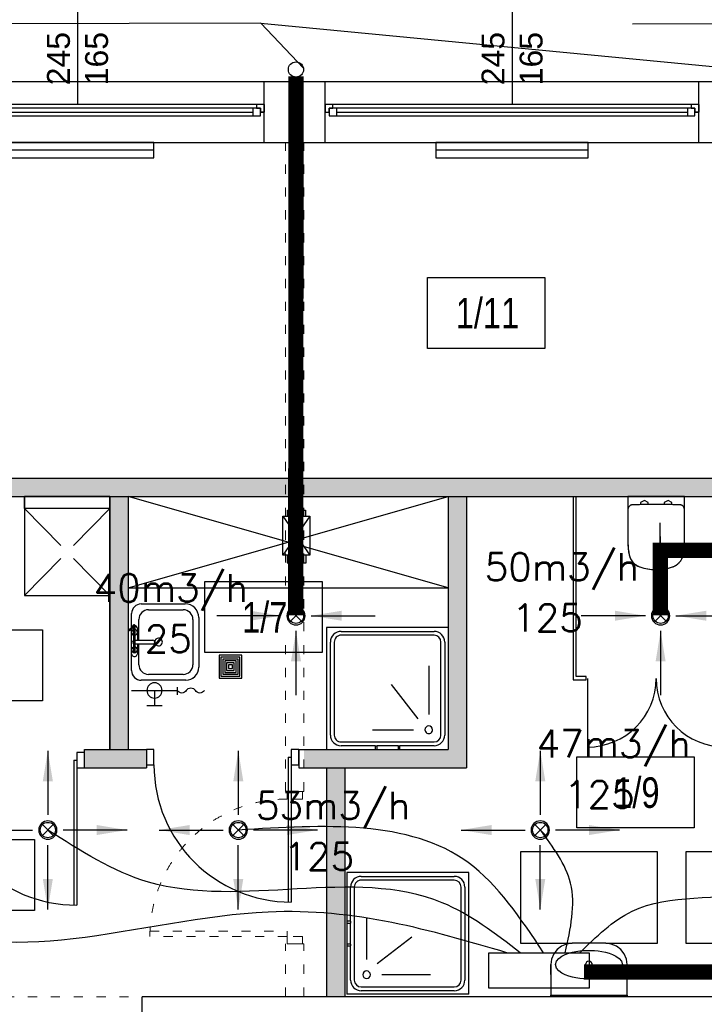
# Model space of a CAD drawing. Header units: millimetres. Extents: x 3698380 to 4312681, y 939872 to 1104488.
# Tile 81 of 93: x 4194314 to 4198804, y 1047880 to 1054335. Entities that reach past the tile are written whole.
import ezdxf
from ezdxf.enums import TextEntityAlignment as Align
from ezdxf.lldxf.tags import DXFTag

# ---------------------------------------------------------------- set-up
doc = ezdxf.new("R2010")
doc.units = ezdxf.units.MM
doc.header["$LTSCALE"] = 10
doc.linetypes.add('ACAD_ISO03W100', pattern=[30, 12, -18])
for name, color, linetype in [('! IS_GAZ_opisy', 7, 'Continuous'), ('__INST_opisy', 3, 'Continuous'), ('_HVAC', 1, 'Continuous'), ('A_bloki', 252, 'Continuous'), ('A_kreskowanie', 8, 'Continuous'), ('A_opis_pom', 3, 'Continuous'), ('A_podciąg', 8, '300118_49_XR_0034$0$300118_49_XR_0033$0$( Dashed )'), ('A_sc_istn', 252, 'Continuous'), ('A_sc_proj', 2, 'Continuous'), ('A_stolarka', 252, 'Continuous'), ('A_wymiary', 1, 'Continuous'), ('FLUID-N1', 7, 'Continuous'), ('FLUID-N1-200-ARRGR', 7, 'Continuous'), ('FLUID-W1', 7, 'Continuous'), ('FLUID-W1-200-ARRGR', 7, 'Continuous')]:
    doc.layers.add(name, color=color, linetype=linetype)
for name, color, linetype, lineweight in [('0 20 cienka', 8, 'Continuous', 20), ('A-DOOR', 7, 'Continuous', 9), ('HVAC_n2', 100, 'Continuous', 30), ('HVAC_opis_woda', 4, 'Continuous', 13), ('HVAC_w1', 1, 'Continuous', 30), ('HVAC_WD_1', 24, 'Continuous', 30), ('HVAC_WD_2', 44, 'Continuous', 30), ('HVAC_wentylatory', 6, 'Continuous', 30), ('P-SANR-FIXT', 7, 'Continuous', 9)]:
    doc.layers.add(name, color=color, linetype=linetype, lineweight=lineweight)
doc.styles.add('FDBES', font='simplex.shx')
doc.styles.add('OPIS1', font='ROMANS.SHX', dxfattribs={"width": 0.8})
doc.styles.add('ROMANS', font='romans.shx', dxfattribs={"width": 0.8, "oblique": 15})
doc.styles.get("Standard").update_dxf_attribs({"font": 'arial.ttf'})
doc.styles.add('Strzałki', font='ic-isocp.shx', dxfattribs={"width": 0.8})
tags = doc.linetypes.add('300118_49_XR_0034$0$300118_49_XR_0033$0$( Dashed )', pattern=[0.75, 0.5, -0.25]).pattern_tags.tags
tags[6:7] = [DXFTag(74, 4), DXFTag(75, 0), DXFTag(340, '0'), DXFTag(46, 1.0), DXFTag(50, 0.0), DXFTag(44, 0.0), DXFTag(45, 0.0)]
tags[4:5] = [DXFTag(74, 4), DXFTag(75, 0), DXFTag(340, '0'), DXFTag(46, 1.0), DXFTag(50, 0.0), DXFTag(44, 0.0), DXFTag(45, 0.0)]
doc.linetypes.add('TRACKS', pattern='A,0.15,[130,ltypeshp.shx,S=0.25,R=0,X=0,Y=0],0.15', length=0.3)
doc.dimstyles.new('FDBES', dxfattribs={"dimscale": 50, "dimtxt": 4, "dimasz": 2.5, "dimexe": 0.8, "dimexo": 2, "dimgap": 1, "dimtad": 1, "dimdsep": 46, "dimtxsty": 'FDBES', "dimcen": 2.5, "dimclrd": 4, "dimclre": 5, "dimadec": 0, "dimazin": 0, "dimtfac": 1, "dimtmove": 0, "dimatfit": 3, "dimfxl": 1, "dimarcsym": 0})

# ---------------------------------------------------------------- blocks, each defined once
blk = doc.blocks.new('*U462')
at = {"color": 252}
for p, q in [((-95, 20), (-100, 20)), ((-95, 17.5), (-95, 20)), ((140, 20), (-95, 20)), ((145, 20), (140, 20)), ((140, 20), (140, 17.5)), ((-100, 15), (-97.5, 15)), ((-97.5, 15), (-97.5, 17.5)), ((-97.5, 17.5), (-95, 17.5)), ((-92.5, 17.5), (-97.5, 17.5)), ((-97.5, 17.5), (-97.5, 12.5)), ((-92.5, 12.5), (-92.5, 17.5)), ((137.5, 17.5), (-92.5, 17.5)), ((-92.5, 15), (137.5, 15)), ((142.5, 17.5), (137.5, 17.5)), ((137.5, 17.5), (137.5, 12.5)), ((140, 17.5), (142.5, 17.5)), ((142.5, 17.5), (142.5, 15)), ((142.5, 12.5), (142.5, 17.5)), ((142.5, 15), (145, 15)), ((-97.5, 12.5), (-92.5, 12.5)), ((-92.5, 12.5), (137.5, 12.5)), ((-92.5, 12.5), (137.5, 12.5)), ((137.5, 12.5), (142.5, 12.5))]:
    blk.add_line(p, q, dxfattribs=at)
for points in [[(-100, 20), (-100, 15), (-97.5, 15)], [(145, 20), (145, 14.99), (142.5, 15)]]:
    blk.add_lwpolyline(points, dxfattribs=at)
blk = doc.blocks.new('*U338')
at = {"color": 252}
blk.add_lwpolyline([(75, 0), (0, 0)], dxfattribs=at)
for tag, p in [('S', (30, 5)), ('H', (30, -20))]:
    blk.add_attdef(tag, text='', height=15, dxfattribs=at).set_placement(p, align=Align.CENTER)
blk = doc.blocks.new('jndf')
at = {"layer": 'A_stolarka', "ltscale": 2}
for p, q in [((6685.7, -1555593.7), (6685.7, -1556543.7)), ((6685.7, -1555593.7), (6705.7, -1555593.7)), ((6705.7, -1555593.7), (6705.7, -1556543.7))]:
    blk.add_line(p, q, dxfattribs=at)
for points in [[(5755.7, -1555643.7), (5805.7, -1555643.7), (5805.7, -1555543.7), (5755.7, -1555543.7)], [(6705.7, -1555643.7), (6755.7, -1555643.7), (6755.7, -1555543.7), (6705.7, -1555543.7)]]:
    blk.add_lwpolyline(points, close=True, dxfattribs=at)
blk.add_arc((6705.7, -1555643.7), 900, 180, 270, dxfattribs=at)
blk = doc.blocks.new('Brodzik - 80x80-V10-1 PIĘTRO')
at = {"layer": 'A_bloki'}
for p, q in [((-39.82, -40), (-39.82, 40)), ((40, 40), (-39.82, 40)), ((-8.1, 40), (-8.1, 37.5)), ((-6.9, 37.5), (-6.9, 40)), ((6.9, 40), (6.9, 37.5)), ((8.1, 37.5), (8.1, 40)), ((40, -40), (40, 40)), ((-30.5, 37.5), (-8.08, 37.5)), ((30.5, 35), (-30.5, 35)), ((-8.1, 37.5), (-8.08, 37.5)), ((-6.9, 37.5), (-8.1, 37.5)), ((-6.92, 37.5), (-6.9, 37.5)), ((-6.92, 37.5), (6.92, 37.5)), ((6.9, 37.5), (6.92, 37.5)), ((8.1, 37.5), (6.9, 37.5)), ((8.08, 37.5), (8.1, 37.5)), ((8.08, 37.5), (30.5, 37.5)), ((-37.5, -30.5), (-37.5, 30.5)), ((-35, 30.5), (-35, -30.5)), ((10, 27), (-17, 27)), ((35, -30.5), (35, 30.5)), ((37.5, 30.5), (37.5, -30.5)), ((-2.3, -2.7), (-19.93, 19.93)), ((-27, -15), (-27, 17)), ((-30.5, -35), (30.5, -35)), ((30.5, -37.5), (-30.5, -37.5)), ((-39.82, -40), (40, -40))]:
    blk.add_line(p, q, dxfattribs=at)
for centre, radius, start, end in [((-30.5, 30.5), 7, 90, 180), ((-30.5, 30.5), 4.5, 90, 180), ((30.5, 30.5), 7, 0, 90), ((30.5, 30.5), 4.5, 360, 90), ((-27, 27), 2.5, 360, 180), ((-27, 27), 2.5, 180, 360), ((-30.5, -30.5), 7, 180, 270), ((-30.5, -30.5), 4.5, 180, 270), ((30.5, -30.5), 7, 270, 0), ((30.5, -30.5), 4.5, 270, 0)]:
    blk.add_arc(centre, radius, start, end, dxfattribs=at)
blk = doc.blocks.new('zlew_ 1 komora_ gospodarczy_ 01 - 500 x 440mm-1748953-1 PIĘTRO')
at = {"layer": 'A_bloki'}
for p, q in [((-14.54, 25.99), (18.13, 25.99)), ((-14.54, 25.99), (18.13, 25.99)), ((-13.27, 22.18), (16.41, 22.18)), ((-23.43, -11.66), (-23.43, 17.1)), ((-23.43, -11.66), (-23.43, 17.1)), ((-19.62, -6.9), (-19.62, 15.83)), ((22.76, 15.83), (22.76, -6.9)), ((26.57, 17.55), (26.57, -11.66)), ((26.57, 17.55), (26.57, -11.66)), ((0.3, -16.07), (0.3, -4.04)), ((2.84, -16.07), (2.84, -4.04)), ((20.22, -18.01), (-17.08, -18.01)), ((20.22, -18.01), (-17.08, -18.01)), ((0.3, -13.25), (-13.27, -13.25)), ((-7.32, -14.2), (0.3, -14.2)), ((9.19, -18.01), (-7.32, -18.01)), ((16.41, -13.25), (2.84, -13.25)), ((2.84, -14.2), (9.19, -14.2))]:
    blk.add_line(p, q, dxfattribs=at)
for centre, radius, start, end in [((-14.54, 17.1), 8.89, 90, 180), ((-14.54, 17.1), 8.89, 90, 180), ((18.13, 17.55), 8.44, 0, 90), ((18.13, 17.55), 8.44, 360, 90), ((-13.27, 15.83), 6.35, 90, 180), ((16.41, 15.83), 6.35, 360, 90), ((1.57, -0.32), 2.54, 360, 180), ((1.57, -0.32), 2.54, 180, 0), ((1.57, -4.04), 1.27, 360, 180), ((-17.08, -11.66), 6.35, 180, 270), ((-17.08, -11.66), 6.35, 180, 270), ((-13.27, -6.9), 6.35, 180, 270), ((16.41, -6.9), 6.35, 270, 0), ((20.22, -11.66), 6.35, 270, 0), ((20.22, -11.66), 6.35, 270, 0), ((-7.32, -16.11), 1.91, 90, 270), ((-4.78, -16.11), 1.9, 360, 180), ((-4.78, -16.11), 1.9, 180, 0), ((1.57, -16.07), 1.27, 180, 0), ((6.65, -16.11), 1.9, 0, 180), ((6.65, -16.11), 1.9, 180, 0), ((9.19, -16.11), 1.9, 270, 90)]:
    blk.add_arc(centre, radius, start, end, dxfattribs=at)
blk = doc.blocks.new('kran ze złączką 2d - kran ze złączką 2d-1891425-1 PIĘTRO')
at = {"layer": 'A_bloki'}
for p, q in [((0, 2.18), (0, -2.82)), ((29.99, 0.01), (0, 0)), ((14.99, 0), (15, -10)), ((10, -10), (20, -10))]:
    blk.add_line(p, q, dxfattribs=at)
blk.add_circle((14.99, 0), 5, dxfattribs=at)
for centre, start, end in [((-8.87, -1.79), 31.09504, 148.90496), ((-2.93, 1.79), 211.09504, 328.90496), ((-14.81, 1.79), 211.09504, 328.90496)]:
    blk.add_arc(centre, 3.47, start, end, dxfattribs=at)
blk = doc.blocks.new('Wpust podłogowy - DN 100-1891426-1 PIĘTRO')
at = {"layer": 'A_bloki'}
for p, q in [((7.5, 7.5), (-7.5, 7.5)), ((-7.5, 7.5), (-7.5, -7.5)), ((7.5, 7.5), (-7.5, 7.5)), ((-7.5, 7.5), (-7.5, -7.5)), ((7.5, -7.5), (7.5, 7.5)), ((7.5, -7.5), (7.5, 7.5)), ((6.25, 6.25), (-6.25, 6.25)), ((-6.25, 6.25), (-6.25, -6.25)), ((5, 5), (-5, 5)), ((-5, 5), (-5, -5)), ((3.75, 3.75), (-3.75, 3.75)), ((-3.75, 3.75), (-3.75, -3.75)), ((2.5, 2.5), (-2.5, 2.5)), ((-2.5, 2.5), (-2.5, -2.5)), ((1.25, 1.25), (-1.25, 1.25)), ((-1.25, 1.25), (-1.25, -1.25)), ((1.25, -1.25), (1.25, 1.25)), ((2.5, -2.5), (2.5, 2.5)), ((3.75, -3.75), (3.75, 3.75)), ((5, -5), (5, 5)), ((6.25, -6.25), (6.25, 6.25)), ((-6.25, -6.25), (6.25, -6.25)), ((-5, -5), (5, -5)), ((-3.75, -3.75), (3.75, -3.75)), ((-2.5, -2.5), (2.5, -2.5)), ((-1.25, -1.25), (1.25, -1.25)), ((-7.5, -7.5), (7.5, -7.5)), ((-7.5, -7.5), (7.5, -7.5))]:
    blk.add_line(p, q, dxfattribs=at)
blk = doc.blocks.new('Umywalka toaletowa - 35x50 cm-976482-1 PIĘTRO')
at = {"layer": 'A_bloki'}
for p, q in [((11, 35), (-11, 35)), ((-25, 21), (-25, 1)), ((25, 1), (25, 21)), ((-25, 1), (25, 1))]:
    blk.add_line(p, q, dxfattribs=at)
at = {"layer": 'A_bloki', "flags": 128}
for points in [[(-11, 35), (-14.62, 34.52), (-18, 33.12), (-20.9, 30.9), (-23.12, 28), (-24.52, 24.62), (-25, 21)], [(25, 21), (24.52, 24.62), (23.12, 28), (20.9, 30.9), (18, 33.12), (14.62, 34.52), (11, 35)], [(-22, 21), (-21.32, 23.31), (-19.71, 25.14), (-17.72, 26.53), (-15.53, 27.61), (-13.24, 28.45), (-10.9, 29.11), (-8.5, 29.61), (-6.09, 29.97), (-3.66, 30.2), (-1.22, 30.32), (1.22, 30.32), (3.66, 30.2), (6.09, 29.97), (8.51, 29.61), (10.9, 29.11), (13.24, 28.45), (15.53, 27.61), (17.71, 26.54), (19.72, 25.14), (21.31, 23.31), (22, 21)], [(-25, 14.55), (-25, 15.39), (-25, 17.3), (-25, 19.17), (-25, 21)], [(22, 21), (21.31, 18.69), (19.72, 16.86), (17.71, 15.46), (15.53, 14.39), (13.24, 13.55), (10.9, 12.89), (8.51, 12.39), (6.09, 12.03), (3.66, 11.8), (1.22, 11.68), (-1.22, 11.68), (-3.66, 11.8), (-6.09, 12.03), (-8.5, 12.39), (-10.9, 12.89), (-13.24, 13.55), (-15.53, 14.39), (-17.72, 15.47), (-19.71, 16.86), (-21.32, 18.69), (-22, 21)], [(25, 21), (25, 19.17), (25, 17.3), (25, 15.39), (25, 14.55)], [(-25, 0), (-25, 0.72), (-25, 0.88)], [(25, 0.86), (25, 0.72), (25, 0)]]:
    blk.add_lwpolyline(points, dxfattribs=at)
at = {"layer": 'A_bloki'}
for start, end in [(0, 180), (180, 0)]:
    blk.add_arc((0, 21), 2.19, start, end, dxfattribs=at)
for points in [[(-25, 0), (-25, 0.22), (-25, 0.59), (-25, 0.93), (-25, 1), (-25, 1)], [(25, 1), (25, 1), (25, 0.93), (25, 0.59), (25, 0.22), (25, 0)]]:
    blk.add_open_spline(points, degree=3, dxfattribs=at)
at = {"layer": 'A_podciąg'}
for p, q in [((-45, 95), (-45, 35)), ((45, 95), (-45, 95)), ((45, 35), (45, 95)), ((-45, 35), (-11, 35)), ((11, 35), (45, 35))]:
    blk.add_line(p, q, dxfattribs=at)
blk = doc.blocks.new('BS_WC WISZĄCE 2 - PlumbingFixture_GroheLimited_EuroCeramicFloorstandingWC_39329000_METRIC - 39329000-V9-1 PIĘTRO')
at = {"layer": 'A_bloki'}
for p, q in [((-18.54, 30.72), (-18.54, 8.6)), ((18.54, 8.6), (18.54, 30.72)), ((-18.54, 8.6), (-18.54, 0)), ((18.54, 0), (18.54, 8.6)), ((-18.54, 0), (18.54, 0)), ((-10.24, 5.43), (-10.24, 4.1)), ((-10.24, 4.1), (-7.75, 2.67)), ((-7.75, 2.67), (-5.26, 4.1)), ((-5.26, 4.1), (-5.26, 5.36)), ((5.26, 5.36), (5.26, 4.1)), ((5.26, 4.1), (7.75, 2.67)), ((7.75, 2.67), (10.24, 4.1)), ((10.24, 4.1), (10.24, 5.43))]:
    blk.add_line(p, q, dxfattribs=at)
at = {"layer": 'A_bloki', "flags": 128}
for points in [[(-10.72, 46.24), (-11.12, 46.09), (-11.52, 45.93), (-11.91, 45.75), (-12.29, 45.55), (-12.67, 45.34), (-13.03, 45.12), (-13.39, 44.88), (-13.74, 44.62), (-14.07, 44.36), (-14.4, 44.07), (-14.71, 43.78), (-15.01, 43.48), (-15.3, 43.16), (-15.58, 42.83), (-15.84, 42.49), (-16.09, 42.14), (-16.33, 41.78), (-16.55, 41.41), (-16.75, 41.03), (-16.94, 40.65), (-17.12, 40.26), (-17.28, 39.86), (-17.42, 39.45), (-17.55, 39.04), (-17.66, 38.63), (-17.71, 38.38)], [(-5.51, 47.56), (-6.16, 47.45), (-7.45, 47.18), (-8.73, 46.86), (-9.99, 46.48), (-10.72, 46.24)], [(-0.07, 48.03), (-0.93, 48.02), (-2.25, 47.96), (-3.56, 47.84), (-4.86, 47.67), (-5.36, 47.59)], [(10.72, 46.24), (9.47, 46.64), (8.2, 47), (6.92, 47.3), (5.63, 47.55), (4.32, 47.75), (3.02, 47.89), (1.7, 47.99), (0.39, 48.03), (0.06, 48.03)], [(17.71, 38.38), (17.61, 38.8), (17.5, 39.21), (17.36, 39.62), (17.21, 40.03), (17.05, 40.42), (16.87, 40.81), (16.67, 41.19), (16.46, 41.57), (16.23, 41.93), (15.99, 42.29), (15.74, 42.63), (15.47, 42.97), (15.19, 43.29), (14.89, 43.6), (14.58, 43.91), (14.27, 44.19), (13.94, 44.47), (13.59, 44.73), (13.24, 44.98), (12.88, 45.21), (12.51, 45.43), (12.14, 45.63), (11.75, 45.82), (11.36, 46), (10.96, 46.15), (10.72, 46.24)], [(-18.34, 34.48), (-18.38, 34.14), (-18.49, 32.72), (-18.54, 31.29), (-18.54, 30.72)], [(-17.71, 38.38), (-17.99, 36.98), (-18.21, 35.57), (-18.31, 34.71)], [(18.32, 34.67), (18.29, 35.01), (18.09, 36.42), (17.83, 37.83), (17.71, 38.38)], [(18.54, 30.72), (18.52, 32.15), (18.43, 33.58), (18.34, 34.44)]]:
    blk.add_lwpolyline(points, dxfattribs=at)
at = {"layer": 'A_bloki'}
for centre, radius, start, end in [((-7.22, 36.08), 10.74, 109.00577, 167.63993), ((0, 15.11), 32.92, 70.99423, 109.00577), ((7.22, 36.08), 10.74, 12.36007, 70.99423), ((17.25, 30.72), 35.79, 167.63993, 180), ((-17.25, 30.72), 35.79, 360, 12.36007), ((-15.44, 8.6), 3.1, 180, 214.98596), ((15.44, 8.6), 3.1, 325.01404, 360)]:
    blk.add_arc(centre, radius, start, end, dxfattribs=at)
for points, knots in [([(-17.98, 6.82), (-17.87, 6.66), (-17.62, 6.36), (-17.24, 6.08), (-16.96, 5.92), (-16.79, 5.84), (-16.66, 5.79), (-16.53, 5.74), (-16.4, 5.69), (-16.27, 5.66), (-16.13, 5.63), (-15.99, 5.6), (-15.8, 5.58), (-15.66, 5.56), (-15.56, 5.56)], [-1, -1, -1, -1, -0.8, -0.6, -0.5, -0.45, -0.4, -0.35, -0.3, -0.25, -0.2, -0.15, -0.1, 0, 0, 0, 0]), ([(15.56, 5.56), (15.7, 5.57), (15.89, 5.58), (16.1, 5.62), (16.23, 5.65), (16.4, 5.69), (16.57, 5.75), (16.7, 5.8), (16.89, 5.88), (17.2, 6.05), (17.62, 6.36), (17.87, 6.66), (17.98, 6.82)], [-1, -1, -1, -1, -0.85, -0.8125, -0.775, -0.7, -0.625, -0.5875, -0.55, -0.4, -0.2, 0, 0, 0, 0])]:
    blk.add_open_spline(points, degree=3, knots=knots, dxfattribs=at)
blk.add_open_spline([(-15.56, 5.56), (-14.52, 5.52), (-12.45, 5.46), (-9.34, 5.4), (-6.23, 5.35), (-3.12, 5.33), (0, 5.33), (3.11, 5.33), (6.23, 5.35), (9.34, 5.4), (12.45, 5.46), (14.52, 5.52), (15.56, 5.56)], degree=3, dxfattribs=at)
blk = doc.blocks.new('Drzwi-dwuskrzydłowe-panelowe - D 80x200 OŚCIEŻNICA-1 DRZWI-5-976485-1 PIĘTRO')
at = {"layer": 'A_bloki'}
for p, q in [((-45, 0), (-45, -45)), ((45, 0), (45, -45))]:
    blk.add_line(p, q, dxfattribs=at)
for centre, start, end in [((-45, 0), 270, 0), ((45, 0), 180, 270)]:
    blk.add_arc(centre, 45, start, end, dxfattribs=at)
blk = doc.blocks.new('d')
at = {"layer": 'A_kreskowanie', "ltscale": 2}
h = blk.add_hatch(color=252, dxfattribs=at)
h.dxf.hatch_style = 1
h.paths.add_polyline_path([(3731432.76, 791007.02), (3731312.76, 791007.02), (3731312.76, 789647.02), (3731432.76, 789647.02)])
h.paths.add_polyline_path([(3732874.74, 789327.02), (3732874.74, 789347.02), (3731432.76, 789347.02), (3731432.76, 789227.02), (3732874.74, 789227.02)])
h.paths.add_polyline_path([(3732754.74, 789227.02), (3732634.74, 789227.02), (3732634.74, 789127.02), (3732754.74, 789127.02)])
h.paths.add_polyline_path([(3734281.53, 789347.02), (3733874.74, 789347.02), (3733874.74, 789227.02), (3734281.53, 789227.02)])
h.paths.add_polyline_path([(3734161.53, 791007.02), (3734041.53, 791007.02), (3734041.53, 790927.02), (3734041.53, 790357.02), (3734041.53, 789347.02), (3734161.53, 789347.02)])
h.paths.add_polyline_path([(3736381.9, 791007.02), (3736261.9, 791007.02), (3736261.9, 789347.02), (3735463.65, 789347.02), (3735314.74, 789347.02), (3735314.74, 789227.02), (3736381.9, 789227.02)])
h.paths.add_polyline_path([(3735583.65, 789227.02), (3735463.65, 789227.02), (3735463.65, 787727.02), (3735583.65, 787727.02)])
h.paths.add_polyline_path([(3732754.74, 788122.56), (3732634.74, 788122.56), (3732634.74, 787727.02), (3732754.74, 787727.02)])
h.paths.add_polyline_path([(3731432.76, 789527.02), (3731312.76, 789527.02), (3731312.76, 787727.02), (3731432.76, 787727.02)])
h.paths.add_polyline_path([(3730049.12, 787727.02), (3729235.08, 787727.02), (3729235.08, 787627.02), (3729285.08, 787627.02), (3729285.08, 787527.02, 0.0278424), (3729290.65, 787427.02), (3730049.12, 787427.02)])
h.paths.add_polyline_path([(3729285.08, 787527.02), (3729235.08, 787527.02), (3729235.08, 787427.02), (3729290.65, 787427.02, -0.0278424)], flags=17)
h.paths.add_polyline_path([(3729285.08, 787627.02), (3729235.08, 787627.02), (3729235.08, 787527.02), (3729285.08, 787527.02)], flags=17)
h.paths.add_polyline_path([(3729114.74, 784607.02), (3728714.74, 784607.02), (3728714.74, 783607.02), (3729114.74, 783607.02)])
h.paths.add_polyline_path([(3729220.66, 783607.02), (3729114.74, 783607.02), (3729114.74, 783487.02), (3729220.66, 783487.02)])
h.paths.add_polyline_path([(3729309.74, 783607.02), (3729220.66, 783607.02), (3729220.66, 783487.02), (3729309.74, 783487.02)])
h.paths.add_polyline_path([(3732204.74, 783607.02), (3730709.74, 783607.02), (3730709.74, 783487.02), (3732204.74, 783487.02)])
h.paths.add_polyline_path([(3732324.74, 783707.02), (3732204.74, 783707.02), (3732204.74, 781627.02), (3732324.74, 781627.02)])
h.paths.add_polyline_path([(3735344.74, 786027.02), (3735224.74, 786027.02), (3732324.74, 786027.02), (3732324.74, 785907.02), (3735224.74, 785907.02), (3735224.74, 781627.02), (3735344.74, 781627.02)])
h.paths.add_polyline_path([(3744114.74, 791127.02), (3735314.74, 791127.02), (3735314.74, 791007.02), (3744114.74, 791007.02)])
h.paths.add_polyline_path([(3740100.05, 791007.02), (3739980.05, 791007.02), (3739980.05, 787727.02), (3740100.05, 787727.02)])
h.paths.add_polyline_path([(3742214.74, 791007.02), (3742094.74, 791007.02), (3742094.74, 787727.02), (3742214.74, 787727.02)])
h.paths.add_polyline_path([(3727024.74, 793327.02), (3726904.74, 793327.02), (3726904.74, 789127.02), (3727024.74, 789127.02)])
h = blk.add_hatch(color=252, dxfattribs=at)
h.dxf.hatch_style = 1
h.paths.add_polyline_path([(3733274.74, 791127.02), (3729114.74, 791127.02), (3729114.74, 791007.02), (3732204.74, 791007.02), (3733274.74, 791007.02)])
h.paths.add_polyline_path([(3733394.74, 791127.02), (3733274.74, 791127.02), (3733274.74, 791007.02), (3733394.74, 791007.02)])
h.paths.add_polyline_path([(3735194.74, 791127.02), (3733394.74, 791127.02), (3733394.74, 791007.02), (3733824.74, 791007.02), (3734041.53, 791007.02), (3735194.74, 791007.02)])
h.paths.add_polyline_path([(3735314.74, 791127.02), (3735194.74, 791127.02), (3735194.74, 791007.02), (3735314.74, 791007.02)])
h.paths.add_polyline_path([(3731432.76, 789647.02), (3731312.76, 789647.02), (3731312.76, 789527.02), (3731432.76, 789527.02)])
at = {"layer": '0 20 cienka', "color": 252, "linetype": 'ACAD_ISO03W100', "ltscale": 0.5}
blk.add_line((3732754.74, 787727.02), (3734254.74, 787727.02), dxfattribs=at)
for points in [[(3735194.74, 789072.56), (3735194.74, 793327.02)], [(3735314.74, 789072.56), (3735314.74, 793327.02)], [(3735314.74, 789072.56), (3735194.74, 789072.56)], [(3735194.74, 787727.02), (3735194.74, 788072.56)], [(3735314.74, 788072.56), (3735194.74, 788072.56)], [(3735314.74, 787727.02), (3735314.74, 788072.56)]]:
    blk.add_lwpolyline(points, dxfattribs=at)
for points in [[(3735204.74, 789072.56), (3735304.74, 789072.56), (3735304.74, 789022.56), (3735204.74, 789022.56)], [(3734304.74, 788157.56), (3735204.74, 788157.56), (3735204.74, 788122.56), (3734304.74, 788122.56)], [(3735304.74, 788072.56), (3735304.74, 788122.56), (3735204.74, 788122.56), (3735204.74, 788072.56)]]:
    blk.add_lwpolyline(points, close=True, dxfattribs=at)
blk.add_arc((3735204.74, 788122.56), 900, 90, 180, dxfattribs=at)
at = {"layer": 'A_bloki', "color": 252, "linetype": 'Continuous'}
for p, q in [((3734161.53, 790407.02), (3736261.9, 791007.02)), ((3736261.9, 790407.02), (3734161.53, 791007.02)), ((3733719.42, 790684.88), (3733481.53, 790927.02)), ((3733803.63, 790684.88), (3734041.53, 790927.02)), ((3733481.53, 790357.02), (3733719.42, 790599.16)), ((3734041.53, 790357.02), (3733803.63, 790599.16))]:
    blk.add_line(p, q, dxfattribs=at)
for points in [[(3734041.53, 790357.02), (3734041.53, 791007.02), (3733481.53, 791007.02), (3733481.53, 790357.02)], [(3734041.53, 791007.02), (3734041.53, 790927.02), (3733481.53, 790927.02), (3733481.53, 791007.02)]]:
    blk.add_lwpolyline(points, close=True, dxfattribs=at)
blk.add_lwpolyline([(3734161.53, 790407.02), (3736261.9, 790407.02)], dxfattribs=at)
at = {"layer": 'A_opis_pom', "color": 252, "ltscale": 2}
for points in [[(3736125.61, 792442.48), (3736894.54, 792442.48), (3736894.54, 791977.06), (3736125.61, 791977.06)], [(3734664.59, 790448.31), (3735433.52, 790448.31), (3735433.52, 789982.89), (3734664.59, 789982.89)], [(3732831.37, 790131.89), (3733600.29, 790131.89), (3733600.29, 789666.47), (3732831.37, 789666.47)], [(3737105.54, 789298.57), (3737874.47, 789298.57), (3737874.47, 788833.14), (3737105.54, 788833.14)], [(3732779.4, 788756.89), (3733548.33, 788756.89), (3733548.33, 788291.46), (3732779.4, 788291.46)]]:
    blk.add_lwpolyline(points, close=True, dxfattribs=at)
at = {"layer": 'A_sc_istn', "color": 252}
for points in [[(3722514.74, 788607.02), (3722514.74, 793727.02), (3744014.74, 793727.02), (3744014.74, 797027.02)], [(3722914.74, 788607.02), (3722914.74, 793327.02), (3744414.74, 793327.02), (3744414.74, 797027.02)], [(3735054.74, 793327.02), (3735054.74, 793727.02)], [(3735454.74, 793327.02), (3735454.74, 793727.02)], [(3737904.74, 793327.02), (3737904.74, 793727.02)], [(3738835.51, 787727.02), (3734254.74, 787727.02)]]:
    blk.add_lwpolyline(points, dxfattribs=at)
for points in [[(3734329.75, 793327.02), (3733329.75, 793327.02), (3733329.75, 793227.02), (3734329.75, 793227.02)], [(3737179.75, 793327.02), (3736179.75, 793327.02), (3736179.75, 793227.02), (3737179.75, 793227.02)]]:
    blk.add_lwpolyline(points, close=True, dxfattribs=at)
at = {"layer": 'A_sc_istn', "color": 252, "linetype": 'TRACKS', "ltscale": 20}
for points in [[(3734329.75, 793277.02), (3733329.75, 793277.02)], [(3737179.75, 793277.02), (3736179.75, 793277.02)]]:
    blk.add_lwpolyline(points, dxfattribs=at)
at = {"layer": 'A_sc_proj', "color": 252, "ltscale": 2}
for p, q in [((3732204.74, 791007.02), (3733824.74, 791007.02)), ((3734041.53, 791007.02), (3734041.53, 789347.02)), ((3734041.53, 789347.02), (3734041.53, 791007.02)), ((3734161.53, 791007.02), (3734161.53, 789347.02)), ((3736261.9, 791007.02), (3736261.9, 789347.02)), ((3736381.9, 791007.02), (3736381.9, 789227.02)), ((3736381.9, 791007.02), (3736381.9, 789227.02)), ((3733874.74, 789347.02), (3734281.53, 789347.02)), ((3735281.53, 789347.02), (3736261.9, 789347.02)), ((3733874.74, 789227.02), (3734281.53, 789227.02)), ((3735281.53, 789227.02), (3736381.9, 789227.02)), ((3735463.65, 789227.02), (3735463.65, 787727.02)), ((3735583.65, 789227.02), (3735583.65, 787727.02)), ((3735583.65, 789227.02), (3735583.65, 787727.02))]:
    blk.add_line(p, q, dxfattribs=at)
at = {"layer": 'A_sc_proj', "color": 252, "ltscale": 16}
for p, q in [((3733874.74, 789227.02), (3733874.74, 789347.02)), ((3734281.53, 789347.02), (3734281.53, 789227.02)), ((3735281.53, 789347.02), (3735281.53, 789227.02)), ((3734254.74, 787427.02), (3734254.74, 787727.02))]:
    blk.add_line(p, q, dxfattribs=at)
at = {"layer": 'A_sc_proj', "color": 252, "ltscale": 2}
for points in [[(3729114.74, 791127.02), (3744114.74, 791127.02)], [(3729114.74, 791007.02), (3744114.74, 791007.02)]]:
    blk.add_lwpolyline(points, dxfattribs=at)
at = {"layer": 'A_sc_proj', "color": 252}
blk.add_lwpolyline([(3737080.51, 791007.02), (3737080.51, 789805.19), (3737165.14, 789805.19), (3737165.14, 789825.19), (3737100.51, 789825.19), (3737100.51, 791007.02)], dxfattribs=at)
at = {"layer": 'A-DOOR', "color": 252, "xscale": 10, "yscale": 10, "zscale": 10}
blk.add_blockref('Drzwi-dwuskrzydłowe-panelowe - D 80x200 OŚCIEŻNICA-1 DRZWI-5-976485-1 PIĘTRO', (3737625.14, 789813.59), dxfattribs=at)
at = {"layer": 'A_bloki', "color": 252, "xscale": 10, "yscale": 10, "zscale": 10}
for name, p, rotation in [('BS_WC WISZĄCE 2 - PlumbingFixture_GroheLimited_EuroCeramicFloorstandingWC_39329000_METRIC - 39329000-V9-1 PIĘTRO', (3737625.51, 791007.02), 180), ('Brodzik - 80x80-V10-1 PIĘTRO', (3735995.45, 788141), 90)]:
    blk.add_blockref(name, p, dxfattribs=dict(at, rotation=rotation))
at = {"layer": 'A_bloki', "color": 252, "linetype": 'Continuous', "xscale": 10, "yscale": 10, "zscale": 10}
for name, p, rotation in [('zlew_ 1 komora_ gospodarczy_ 01 - 500 x 440mm-1748953-1 PIĘTRO', (3734364.66, 790067.7), 270.0000000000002), ('Brodzik - 80x80-V10-1 PIĘTRO', (3735863.65, 789747.02), 180), ('Wpust podłogowy - DN 100-1891426-1 PIĘTRO', (3734832.99, 789890.4), 89.99999999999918)]:
    blk.add_blockref(name, p, dxfattribs=dict(at, rotation=rotation))
at = {"layer": 'A_bloki', "color": 252, "linetype": 'Continuous', "xscale": -10, "yscale": 10, "zscale": 10}
blk.add_blockref('kran ze złączką 2d - kran ze złączką 2d-1891425-1 PIĘTRO', (3734484.51, 789734.7), dxfattribs=at)
at = {"layer": 'A_sc_istn', "color": 252, "linetype": 'ACAD_ISO03W100', "xscale": 10, "yscale": 10, "zscale": 10, "rotation": 90}
for p in [(3733829.74, 793577.05), (3736679.74, 793577.05)]:
    blk.add_blockref('*U338', p, dxfattribs=at).add_auto_attribs({'S': '245', 'H': '165'})
at = {"layer": 'A_sc_istn', "color": 252, "xscale": 10, "yscale": 10, "zscale": 10}
for p in [(3733604.74, 793377.05), (3736454.74, 793377.05)]:
    blk.add_blockref('*U462', p, dxfattribs=at)
at = {"layer": 'A_stolarka', "color": 252}
for p in [(3728525.79, 2344890.77), (3727119.01, 2344870.77)]:
    blk.add_blockref('jndf', p, dxfattribs=at)
at = {"layer": 'P-SANR-FIXT', "color": 252, "xscale": 10, "yscale": 10, "zscale": 10}
for p in [(3737184.27, 787727.02), (3738269.27, 787727.02)]:
    blk.add_blockref('Umywalka toaletowa - 35x50 cm-976482-1 PIĘTRO', p, dxfattribs=at)
at = {"layer": 'A_opis_pom', "color": 252, "char_height": 200, "attachment_point": 5, "style": 'Strzałki', "bg_fill": 3, "box_fill_scale": 1.2, "bg_fill_color": 256, "bg_fill_transparency": 10554628}
for s, insert in [('1/11', (3736518.6, 792207.31)), ('1/7', (3735057.58, 790213.15)), ('1/9', (3737498.53, 789063.4))]:
    blk.add_mtext(s, dxfattribs=dict(at, insert=insert))
blk = doc.blocks.new('wentos')
at = {"layer": 'HVAC_wentylatory', "ltscale": 2}
for p, q in [((3730181.8, 789226.2), (3730358.9, 788971.4)), ((3730358.9, 789226.2), (3730181.8, 788971.4)), ((3730212.5, 789226.2), (3730212.5, 789265.7)), ((3730212.5, 789265.7), (3730330.5, 789265.7)), ((3730330.5, 789265.7), (3730330.5, 789225.1)), ((3730209.4, 788971.1), (3730209.4, 788919.6)), ((3730334.9, 788919.6), (3730334.9, 788971.1)), ((3730209.4, 788919.6), (3730334.9, 788919.6))]:
    blk.add_line(p, q, dxfattribs=at)
blk.add_lwpolyline([(3730181.8, 789226.2), (3730358.9, 789226.2), (3730358.9, 788971.4), (3730181.8, 788971.4)], close=True, dxfattribs=at)
blk = doc.blocks.new('A$C625471DE')
at = {"layer": 'FLUID-W1', "color": 1, "linetype": 'Continuous', "lineweight": -3, "extrusion": (0, 0, -1)}
for p, q in [((55.54, 55.54, 5.2), (48.46, 48.46, 5.2)), ((55.54, 48.46, 5.2), (48.46, 55.54, 5.2))]:
    blk.add_line(p, q, dxfattribs=at)
at = {"layer": 'FLUID-W1', "color": 1, "linetype": 'Continuous', "extrusion": (0, 0, -1)}
blk.add_ellipse((52, 52, 5.2), major_axis=(4.24, -4.24), ratio=1, start_param=2.35619449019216, end_param=8.639379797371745, dxfattribs=at)
at = {"layer": 'FLUID-W1', "color": 1, "linetype": 'Continuous'}
blk.add_ellipse((52, 52, 5.2), major_axis=(-3.54, -3.54), ratio=1, start_param=2.356194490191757, end_param=8.639379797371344, dxfattribs=at)
at = {"layer": 'FLUID-W1-200-ARRGR', "color": 1}
for points in [[(52, 62), (52, 104)], [(42, 52), (0, 52)], [(62, 52), (104, 52)], [(52, 42), (52, 0)]]:
    blk.add_leader(points, dimstyle='FDBES', override={"dimscale": 8, "dimclrd": 1}, dxfattribs=at)
blk = doc.blocks.new('A$C6254716E')
at = {"layer": 'FLUID-N1', "color": 5, "linetype": 'Continuous', "lineweight": -3, "extrusion": (0, 0, -1)}
for p, q in [((48.46, 48.46, 5.2), (55.54, 55.54, 5.2)), ((48.46, 55.54, 5.2), (55.54, 48.46, 5.2))]:
    blk.add_line(p, q, dxfattribs=at)
at = {"layer": 'FLUID-N1', "color": 5, "linetype": 'Continuous', "extrusion": (0, 0, -1)}
blk.add_ellipse((52, 52, 5.2), major_axis=(-4.24, 4.24), ratio=1, start_param=2.35619449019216, end_param=8.639379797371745, dxfattribs=at)
at = {"layer": 'FLUID-N1', "color": 5, "linetype": 'Continuous'}
blk.add_ellipse((52, 52, 5.2), major_axis=(3.54, 3.54), ratio=1, start_param=2.356194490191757, end_param=8.639379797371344, dxfattribs=at)
at = {"layer": 'FLUID-N1-200-ARRGR', "color": 5}
for points in [[(52, 104), (52, 62)], [(0, 52), (42, 52)], [(104, 52), (62, 52)], [(52, 0), (52, 42)]]:
    blk.add_leader(points, dimstyle='FDBES', override={"dimscale": 8, "dimclrd": 5}, dxfattribs=at)

msp = doc.modelspace()

# ---------------------------------------------------------------- block references
at = {"layer": 'A_wymiary'}
msp.add_blockref('d', (460863.5, 260202.7), dxfattribs=at)

# ---------------------------------------------------------------- next in the draw order: linework, layer by layer
at = {"layer": '__INST_opisy'}
for p, q in [((4195896.1, 1054311.2), (4192394.4, 1054306.5)), ((4201835.6, 1054311.2), (4198333.9, 1054306.5))]:
    msp.add_line(p, q, dxfattribs=at)
at = {"layer": '__INST_opisy', "ltscale": 2}
for q in [(4196175.4, 1054016.9), (4198927.3, 1054021.6)]:
    msp.add_line((4195896.1, 1054311.2), q, dxfattribs=at)
at = {"layer": '_HVAC', "ltscale": 2}
for p, q in [((4196124.5, 1050429.6), (4196124.5, 1051035.8)), ((4198515.8, 1050429.6), (4198515.8, 1051035.8))]:
    msp.add_line(p, q, dxfattribs=at)
at = {"layer": 'HVAC_n2', "ltscale": 2, "const_width": 100}
msp.add_lwpolyline([(4201850.7, 1049723.8), (4201850.7, 1048092.2), (4198015.8, 1048092.2)], dxfattribs=at)
at = {"layer": 'HVAC_n2'}
msp.add_lwpolyline([(4198048.7, 1047984.9), (4197391.2, 1047984.9), (4197391.2, 1048217.9), (4198048.7, 1048217.9)], close=True, dxfattribs=at)
at = {"layer": 'HVAC_n2', "ltscale": 2}
for points in [[(4197509.1, 1048217.9), (4195943.3, 1048484.6), (4193642.9, 1048494.2), (4192818.9, 1050002.2), (4191130.9, 1050275.9)], [(4197750.1, 1048217.9), (4197256.5, 1048808.4), (4195747.9, 1049022.3)], [(4197597.7, 1048217.9), (4197085.3, 1048545.9), (4195158.6, 1048681.1), (4194498.7, 1049022.3)], [(4197892.5, 1048217.9), (4197927, 1048674.1), (4197728.6, 1049022.3)], [(4197986.9, 1048217.9), (4198330.2, 1048489.7), (4199166, 1048619.2), (4199925.2, 1049022.3)]]:
    msp.add_spline(points, degree=3, dxfattribs=at)
at = {"layer": 'HVAC_w1', "ltscale": 2}
for points in [[(4194717.9, 1046758.4), (4195995.5, 1046954.6), (4196915.8, 1047111.5), (4198307.4, 1047117.1), (4202469.1, 1047076.2), (4204001.3, 1047170.7), (4204817.5, 1048936.7), (4204037.7, 1050394.5)], [(4194717.9, 1046965.6), (4195642, 1047170.2), (4197326.2, 1047307), (4199437.8, 1047307), (4202258.8, 1047296.1), (4202605.8, 1047285.3), (4202668.4, 1048644), (4202572.2, 1049701.8), (4202801.1, 1049853.7)]]:
    msp.add_spline(points, degree=3, dxfattribs=at)
at = {"layer": 'HVAC_WD_1', "ltscale": 2, "const_width": 100}
msp.add_lwpolyline([(4200338.5, 1050427.3), (4200338.5, 1050427.3), (4200338.5, 1050856.2), (4198515.8, 1050856.2), (4198515.8, 1050429.6)], dxfattribs=at)
at = {"layer": 'HVAC_WD_2', "ltscale": 2, "const_width": 100}
msp.add_lwpolyline([(4196124.5, 1050429.6), (4196126.3, 1053964)], dxfattribs=at)
at = {"layer": 'HVAC_WD_2', "ltscale": 2}
msp.add_circle((4196126.1, 1054008.3), 50, dxfattribs=at)

# ---------------------------------------------------------------- next in the draw order: block references
at = {"layer": 'FLUID-W1-200-ARRGR', "xscale": 10, "yscale": 10, "zscale": 10}
for p in [(4195606.3, 1049907.3, -52), (4197997.7, 1049907.3, -52)]:
    msp.add_blockref('A$C625471DE', p, dxfattribs=at)
at = {"layer": 'FLUID-W1-200-ARRGR', "xscale": 10, "yscale": 10, "zscale": 10, "rotation": 270}
for p in [(4193978.7, 1049542.3, -52), (4195227.9, 1049542.3, -52), (4197208.6, 1049542.3, -52)]:
    msp.add_blockref('A$C6254716E', p, dxfattribs=at)
at = {"layer": 'HVAC_wentylatory'}
msp.add_blockref('wentos', (465859.2, 261853.9), dxfattribs=at)

# ---------------------------------------------------------------- next in the draw order: texts
at = {"layer": '! IS_GAZ_opisy', "style": 'FDBES'}
for s, p in [('50m3/h', (4197364.2, 1050657.2, 52)), ('40m3/h', (4194799.8, 1050519.2, 52)), ('125', (4197544.6, 1050323.8, 52)), ('125', (4194980.3, 1050185.9, 52)), ('47m3/h', (4197704.2, 1049498.3, 52)), ('125', (4197884.7, 1049164.9, 52)), ('53m3/h', (4195863.8, 1049092.5, 52)), ('125', (4196044.2, 1048759.1, 52))]:
    msp.add_text(s, height=180, dxfattribs=at).set_placement(p)
at = {"layer": '__INST_opisy', "insert": (4198343.4, 1055199.5), "char_height": 180, "width": 4763.488, "attachment_point": 1, "rotation": 359.97, "style": 'ROMANS'}
msp.add_mtext('wyprowadzić ponad dach, odsunąć min 3m od krawędzi dachu i 10m od wyrzutni i zakończyć czerpnią dachową', dxfattribs=at)
at = {"layer": 'HVAC_opis_woda', "color": 0, "insert": (4070550.7, 1065416.8), "char_height": 187.5, "width": 10398.909, "attachment_point": 1, "rotation": 359.99999, "style": 'OPIS1'}
msp.add_mtext('\\pi-562.5,l750,t750;{\\T0.85;1.^IRysunek rozpatrywać razem z projektami pozostałych branż oraz opisem technicznym \\P2.^IProwadzenie przewodów na rysunku pokazano schematycznie w celu zachowania czytelności opracowania. Dokładną trasę prowadzenia ruraży ustalić w trakcie wykonywania prac montażowych. W razie kolizji korygować na bieżąco na budowie\\P3.^IW miejscach montażu armatury na przewodach należy przewidzieć dostęp do tej armatury\\P}4.^IInstalację C.O. na parterz prowadzić w warstwach posadzkowych. W części nieobejętem opracowaniem - pod stropem w obudowie\\P5.^IDobór grzejników wykonano dla temperatury zasilania i powrotu 70/50°C\\P6.^IRury izolować zgodnie z opisem technicznym\\P7.^IInstalację C.O. należy włączyć do istenijącej instalacji na poziomie piwnicy. Należy wykonać osobny obieg i wyposażyć go w odpowienią armaturę i pompę obiegową\\P8.^INa wszystkich grzejnikach zastosować zabudowy chroniące przed oparzeniem', dxfattribs=at)

doc.saveas('drawing.dxf')
